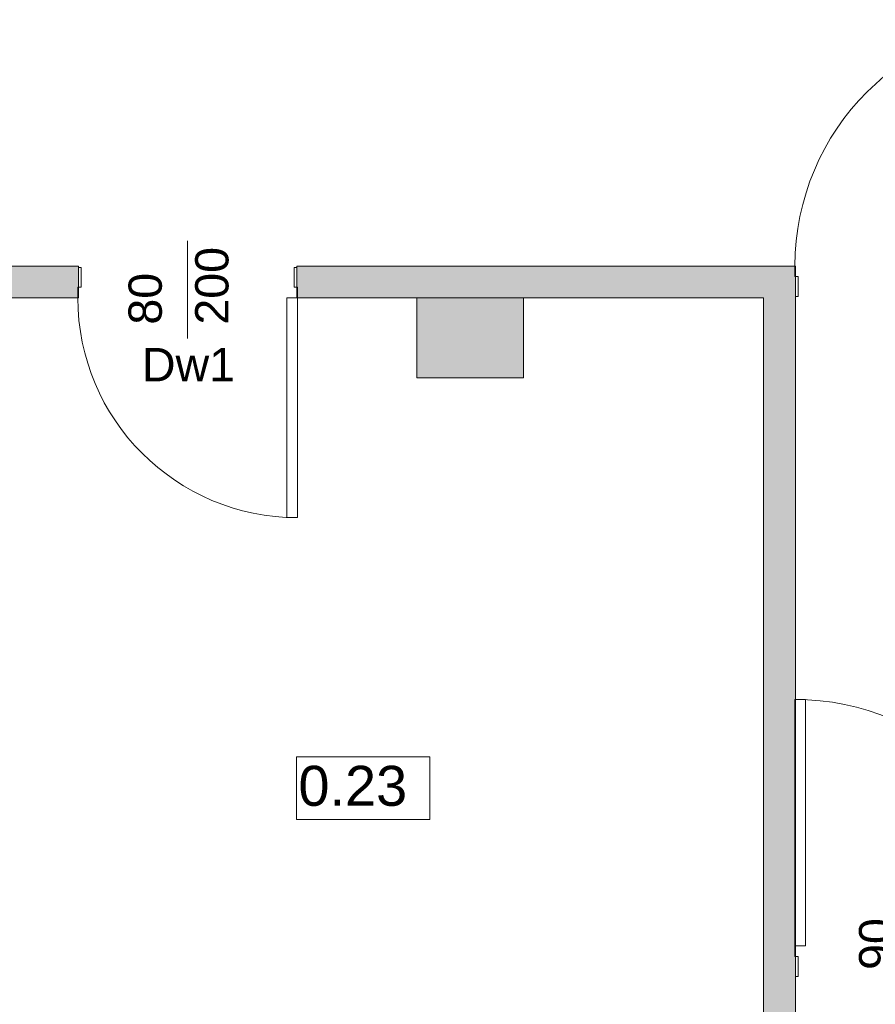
# Model space of a CAD drawing. Header units: millimetres. Extents: x 922208 to 1069538, y -182208 to -99877.
# Tile 236 of 256: x 988687 to 991896, y -137922 to -134228. Entities that reach past the tile are written whole.
import ezdxf

# ---------------------------------------------------------------- set-up
doc = ezdxf.new("R2010")
doc.units = ezdxf.units.MM
doc.header["$MEASUREMENT"] = 0
doc.linetypes.add('HIDDEN', pattern=[20, 10, -10])
for name, color, linetype, lineweight in [('IS_POWRÓT', 5, 'HIDDEN', 30), ('Nowe_210-A Pomieszczenia_Nr_pióra__41', 7, 'Continuous', 15), ('Nowe_220-A Ściany_Nr_pióra__19', 255, 'Continuous', 0), ('Nowe_220-A Ściany_Nr_pióra__23', 7, 'Continuous', 15), ('Nowe_220-A Ściany_Nr_pióra__27', 7, 'Continuous', 25), ('Nowe_220-A Ściany_Nr_pióra__3', 7, 'Continuous', 13), ('Nowe_220-A Ściany_Nr_pióra__7', 7, 'Continuous', 13)]:
    doc.layers.add(name, color=color, linetype=linetype, lineweight=lineweight)
doc.layers.add('Nowe_220-A Ściany_Nr_pióra__45', color=7, linetype='Continuous', lineweight=15, true_color=0x40a5ff)
doc.styles.add('STYL_AUTOMATYCZNY_1', font='arial.ttf')

# ---------------------------------------------------------------- blocks, each defined once
blk = doc.blocks.new('parter01')
at = {"layer": 'Nowe_220-A Ściany_Nr_pióra__19', "linetype": 'Continuous', "lineweight": 0}
for points in [[(987466.55079, -108720.02068), (988906.55076, -108720.02068), (988906.55076, -108600.02067), (987466.55079, -108600.02067)], [(989726.55077, -108720.02068), (991596.55078, -108720.02068), (991596.55078, -108600.02069), (989726.55077, -108600.02069)], [(990576.55073, -108720.02068), (990176.55073, -108720.02068), (990176.55073, -109020.02068), (990576.55073, -109020.02068)], [(991596.55073, -112850.02068), (991596.55073, -108720.02068), (991476.55073, -108720.02068), (991476.55073, -112850.02068)]]:
    blk.add_hatch(color=255, dxfattribs=at).paths.add_polyline_path(points)
at = {"layer": 'Nowe_210-A Pomieszczenia_Nr_pióra__41', "color": 7, "linetype": 'Continuous', "lineweight": 0}
for p, q in [((989724.19408, -110440.84734), (990224.57408, -110440.84734)), ((989724.19408, -110676.56184), (989724.19408, -110440.84734)), ((990224.57408, -110440.84734), (990224.57408, -110676.56184)), ((990224.57408, -110676.56184), (989724.19408, -110676.56184))]:
    blk.add_line(p, q, dxfattribs=at)
at = {"layer": 'Nowe_220-A Ściany_Nr_pióra__23', "color": 7, "linetype": 'Continuous', "lineweight": 0}
for p, q in [((988906.55073, -108720.02068), (988906.55073, -108605.02068)), ((988906.55073, -108605.02068), (988916.55073, -108605.02068)), ((988916.55073, -108605.02068), (988916.55073, -108680.02068)), ((989716.55073, -108680.02068), (989716.55073, -108605.02068)), ((989716.55073, -108605.02068), (989726.55073, -108605.02068)), ((989726.55073, -108605.02068), (989726.55073, -108720.02068)), ((991594.55073, -108640.02068), (991594.55073, -108600.02068)), ((991594.55073, -108600.02068), (991596.55073, -108600.02068)), ((991596.55073, -108600.02068), (991596.55073, -108715.02068)), ((991606.55073, -108640.02068), (991594.55073, -108640.02068)), ((991606.55073, -108715.02068), (991606.55073, -108640.02068)), ((988916.55073, -108680.02068), (988904.55073, -108680.02068)), ((988904.55073, -108680.02068), (988904.55073, -108720.02068)), ((989728.55073, -108680.02068), (989716.55073, -108680.02068)), ((989728.55073, -108720.02068), (989728.55073, -108680.02068)), ((988904.55073, -108720.02068), (988906.55073, -108720.02068)), ((989726.55073, -108720.02068), (989728.55073, -108720.02068)), ((991596.55073, -108715.02068), (991606.55073, -108715.02068)), ((991596.55073, -111150.02068), (991594.55073, -111150.02068)), ((991594.55073, -111150.02068), (991594.55073, -111190.02068)), ((991596.55073, -111265.02068), (991596.55073, -111150.02068)), ((991594.55073, -111190.02068), (991606.55073, -111190.02068)), ((991606.55073, -111190.02068), (991606.55073, -111265.02068)), ((991606.55073, -111265.02068), (991596.55073, -111265.02068))]:
    blk.add_line(p, q, dxfattribs=at)
at = {"layer": 'Nowe_220-A Ściany_Nr_pióra__27', "color": 7, "linetype": 'Continuous', "lineweight": 0}
for p, q in [((988906.55073, -108605.02068), (988906.55073, -108600.02068)), ((988906.55073, -108605.02068), (988906.55073, -108600.02068)), ((988906.55073, -108720.02068), (988906.55073, -108605.02068)), ((988906.55073, -108720.02068), (988906.55073, -108605.02068)), ((988906.55073, -108720.02068), (988906.55073, -108605.02068)), ((989726.55073, -108605.02068), (989726.55073, -108600.02068)), ((989726.55073, -108605.02068), (989726.55073, -108600.02068)), ((989726.55078, -108720.02068), (989726.55073, -108605.02068)), ((989726.55073, -108720.02068), (989726.55073, -108605.02068)), ((989726.55073, -108720.02068), (989726.55073, -108605.02068)), ((991596.55073, -108600.02068), (991596.55073, -108715.02068)), ((991596.55073, -108600.02068), (991596.55073, -108715.02068)), ((991596.55084, -108600.02068), (991596.55078, -108715.02057)), ((991596.55073, -108715.02068), (991596.55073, -108720.02068)), ((991596.55073, -111150.02068), (991596.55073, -111265.02068)), ((991596.55073, -111150.02068), (991596.55073, -111265.02068)), ((991596.55073, -111150.02068), (991596.55073, -111265.02068)), ((991596.55073, -111265.02068), (991596.55073, -111270.02068)), ((991596.55073, -111265.02068), (991596.55073, -111270.02068))]:
    blk.add_line(p, q, dxfattribs=at)
for points in [[(988906.55076, -108600.02068), (987466.55066, -108600.02068)], [(991596.55084, -108600.02068), (989726.55073, -108600.02068)], [(988656.55073, -108720.02068), (988906.55075, -108720.02068)], [(989726.55078, -108720.02068), (991476.55073, -108720.02068)], [(990576.55073, -108720.02068), (990176.55073, -108720.02068)], [(990176.55073, -108720.02068), (990176.55073, -109020.02068)], [(990576.55073, -109020.02068), (990576.55073, -108720.02068)], [(991476.55073, -108720.02068), (991476.55073, -112850.02068)], [(991596.55073, -112850.02068), (991596.55073, -108720.02068)], [(990176.55073, -109020.02068), (990576.55073, -109020.02068)]]:
    blk.add_lwpolyline(points, dxfattribs=at)
at = {"layer": 'Nowe_220-A Ściany_Nr_pióra__3', "color": 7, "linetype": 'Continuous', "lineweight": 0}
for p, q in [((989728.55073, -108720.02068), (989688.55073, -108720.02068)), ((989688.55073, -108720.02068), (989688.55073, -109544.02068)), ((989728.55073, -109544.02068), (989728.55073, -108720.02068)), ((989688.55073, -109544.02068), (989728.55073, -109544.02068)), ((991594.55073, -110226.02068), (991594.55073, -111150.02068)), ((991634.55073, -110226.02068), (991594.55073, -110226.02068)), ((991634.55073, -111150.02068), (991634.55073, -110226.02068)), ((991594.55073, -111150.02068), (991634.55073, -111150.02068))]:
    blk.add_line(p, q, dxfattribs=at)
for centre, radius, start, end in [((992518.55073, -108600.02068), 924, 90, 180), ((989728.55073, -108720.02068), 824, 180, 270), ((991594.55073, -111150.02068), 924, 0, 90)]:
    blk.add_arc(centre, radius, start, end, dxfattribs=at)
at = {"layer": 'Nowe_220-A Ściany_Nr_pióra__45', "color": 161, "linetype": 'Continuous', "lineweight": 0, "true_color": 0x40a5ff}
blk.add_line((989316.55073, -108871.8064), (989316.55073, -108505.42011), dxfattribs=at)
at = {"layer": 'Nowe_210-A Pomieszczenia_Nr_pióra__41', "color": 7, "linetype": 'Continuous', "lineweight": 0, "insert": (989974.38408, -110475.13305), "char_height": 150, "attachment_point": 2, "style": 'STYL_AUTOMATYCZNY_1'}
blk.add_mtext('\\A1;{\\pqc;\\pt0,25;\\fArial|b0|i0|c238|p0;\\W1.000000;0.23\\fArial|b0|i0|c238|p0;\\W1.000000;\\A1{\\H.66x;\\S^  ;}\\fArial|b0|i0|c238|p0;\\W1.000000;\\fArial|b0|i0|c238|p0;\\W1.000000;\\A1{\\H.66x;\\S^  ;}}', dxfattribs=at)
at = {"layer": 'Nowe_220-A Ściany_Nr_pióra__7', "color": 7, "linetype": 'Continuous', "lineweight": 0, "char_height": 125, "attachment_point": 7, "rotation": 90, "style": 'STYL_AUTOMATYCZNY_1'}
for s, insert in [('\\A1;{\\pql;\\pt0;\\fArial|b0|i0|c238|p0;\\W1.000000;200\\fArial|b0|i0|c238|p0;\\W1.000000;\\A1{\\H.66x;\\S^  ;}\\fArial|b0|i0|c238|p0;\\W1.000000;\\fArial|b0|i0|c238|p0;\\W1.000000;}', (989506.14293, -108820.02068)), ('\\A1;{\\pql;\\pt0;\\fArial|b0|i0|c238|p0;\\W1.000000;80\\fArial|b0|i0|c238|p0;\\W1.000000;\\A1{\\H.66x;\\S^  ;}\\fArial|b0|i0|c238|p0;\\W1.000000;\\fArial|b0|i0|c238|p0;\\W1.000000;}', (989256.14293, -108820.02068)), ('\\A1;{\\pql;\\pt0;\\fArial|b0|i0|c238|p0;\\W1.000000;90\\fArial|b0|i0|c238|p0;\\W1.000000;\\A1{\\H.66x;\\S^  ;}\\fArial|b0|i0|c238|p0;\\W1.000000;\\fArial|b0|i0|c238|p0;\\W1.000000;}', (991996.14293, -111240.70168)), ('\\A1;{\\pql;\\pt0;\\fArial|b0|i0|c238|p0;\\W1.000000;200\\fArial|b0|i0|c238|p0;\\W1.000000;\\A1{\\H.66x;\\S^  ;}\\fArial|b0|i0|c238|p0;\\W1.000000;\\fArial|b0|i0|c238|p0;\\W1.000000;}', (992246.14293, -111336.04218))]:
    blk.add_mtext(s, dxfattribs=dict(at, insert=insert))
at = {"layer": 'Nowe_220-A Ściany_Nr_pióra__7', "color": 7, "linetype": 'Continuous', "lineweight": 0, "insert": (989145.08023, -109032.52025), "char_height": 125, "attachment_point": 7, "style": 'STYL_AUTOMATYCZNY_1'}
blk.add_mtext('\\A1;{\\pql;\\pt0;\\fArial|b0|i0|c238|p0;\\W1.000000;Dw1\\fArial|b0|i0|c238|p0;\\W1.000000;\\fArial|b0|i0|c238|p0;\\W1.000000;\\fArial|b0|i0|c238|p0;\\W1.000000;}', dxfattribs=at)

msp = doc.modelspace()

# ---------------------------------------------------------------- block references
at = {"layer": 'IS_POWRÓT', "color": 27, "linetype": 'ByBlock', "lineweight": 30}
msp.add_blockref('parter01', (0, -26552.1), dxfattribs=at)

doc.saveas('drawing.dxf')
